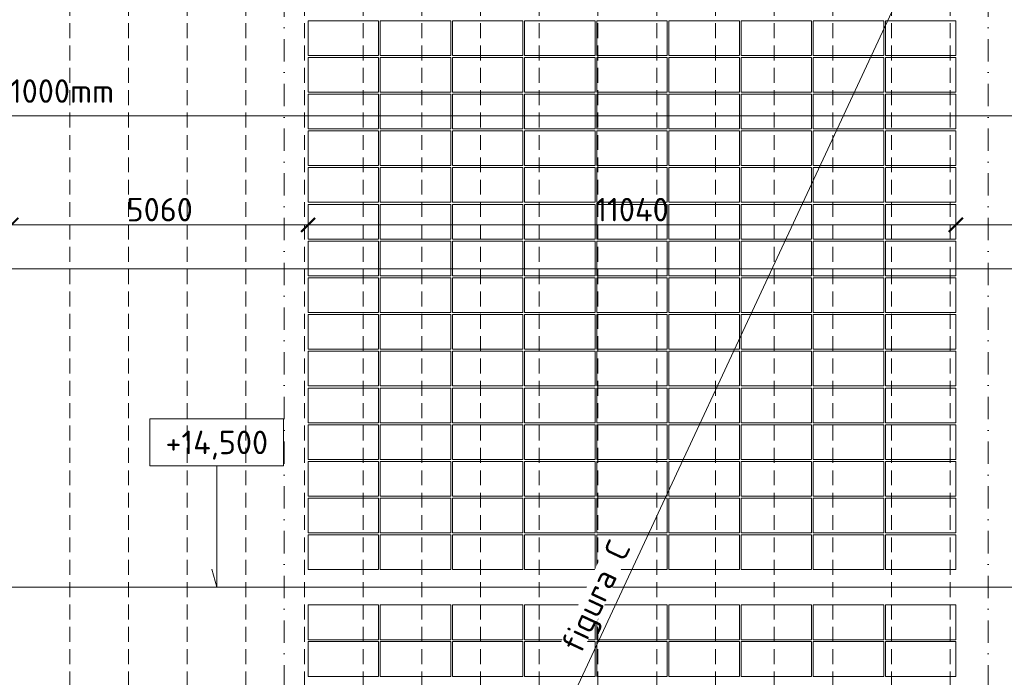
# Model space of a CAD drawing. Header units: millimetres. Extents: x -725694 to 5289369, y -1488057 to 2187451.
# Tile 179 of 256: x 61494 to 78275, y 160165 to 171372. Entities that reach past the tile are written whole.
import ezdxf
from ezdxf.enums import TextEntityAlignment as Align

# ---------------------------------------------------------------- set-up
doc = ezdxf.new("R2010")
doc.units = ezdxf.units.MM
for name, pattern in [('CENTERX2', [101.6, 63.5, -12.7, 12.7, -12.7]), ('DASHDOT', [25.4, 12.7, -6.35, 0, -6.35]), ('ČÁRKOVANÁ', [19.05, 12.7, -6.35])]:
    doc.linetypes.add(name, pattern=pattern)
doc.layers.get('Defpoints').update_dxf_attribs({"color": 8})
for name, color, linetype, lineweight in [('___FVE_návrh var.2', 6, 'Continuous', 5), ('A99_N_kce-pohl', 1, 'Continuous', 9), ('A99_N_koty-200', 5, 'Continuous', 5), ('A99_N_koty-200 @ 200', 5, 'Continuous', 5), ('A99_N_koty-vysk', 160, 'Continuous', 5), ('A99_S_osy', 1, 'CENTERX2', 5)]:
    doc.layers.add(name, color=color, linetype=linetype, lineweight=lineweight)
doc.styles.add('A99_kota', font='isocpeur.ttf', dxfattribs={"height": 2})
doc.dimstyles.new('A99_kota_200 new', dxfattribs={"dimscale": 200, "dimtxt": 2, "dimasz": 1.2, "dimexe": 0.5, "dimexo": 1.5, "dimgap": 0.3, "dimtad": 1, "dimdec": 0, "dimzin": 3, "dimdsep": 46, "dimtxsty": 'A99_kota', "dimblk": 'ARCHTICK', "dimcen": 2.5, "dimazin": 2, "dimtfac": 0.75, "dimtdec": 0, "dimtmove": 2, "dimatfit": 0, "dimfxl": 0, "dimtolj": 1, "dimtzin": 0, "dimlwd": 5, "dimlwe": 5, "dimarcsym": 0})

# ---------------------------------------------------------------- blocks, each defined once
blk = doc.blocks.new('_ArchTick')
at = {"color": 0, "linetype": 'ByBlock', "const_width": 0.15}
blk.add_lwpolyline([(-0.5, -0.5), (0.5, 0.5)], dxfattribs=at)
blk = doc.blocks.new('*D361')
at = {"layer": 'A99_N_koty-200', "color": 0, "linetype": 'Continuous', "lineweight": 5, "ltscale": 0.5, "transparency": 16777216}
for p, q in [((61350, 167875), (61350, 167975)), ((61350, 167875), (66410, 167875)), ((66410, 167875), (66410, 167975))]:
    blk.add_line(p, q, dxfattribs=at)
at = {"layer": 'Defpoints', "color": 0, "linetype": 'Continuous', "lineweight": 0, "ltscale": 0.5, "transparency": 16777216}
for p in [(61350, 167875), (66410, 167875), (66410, 167625)]:
    blk.add_point(p, dxfattribs=at)
at = {"layer": 'A99_N_koty-200', "color": 0, "linetype": 'Continuous', "lineweight": 5, "ltscale": 0.5, "transparency": 16777216, "xscale": 240, "yscale": 240, "zscale": 240, "rotation": 180}
blk.add_blockref('_ArchTick', (61350, 167875), dxfattribs=at)
at = {"layer": 'A99_N_koty-200', "color": 0, "linetype": 'Continuous', "lineweight": 5, "ltscale": 0.5, "transparency": 16777216, "xscale": 240, "yscale": 240, "zscale": 240}
blk.add_blockref('_ArchTick', (66410, 167875), dxfattribs=at)
at = {"layer": 'A99_N_koty-200', "color": 0, "linetype": 'Continuous', "lineweight": 5, "ltscale": 0.5, "transparency": 16777216, "insert": (63880, 168135), "char_height": 400, "attachment_point": 5, "style": 'A99_kota'}
blk.add_mtext('\\A1;5060', dxfattribs=at)
blk = doc.blocks.new('*D362')
at = {"layer": 'A99_N_koty-200', "color": 0, "linetype": 'Continuous', "lineweight": 5, "ltscale": 0.5, "transparency": 16777216}
for p, q in [((66410, 167875), (66410, 167775)), ((66410, 167875), (77450, 167875)), ((77450, 167875), (77450, 167775))]:
    blk.add_line(p, q, dxfattribs=at)
at = {"layer": 'Defpoints', "color": 0, "linetype": 'Continuous', "lineweight": 0, "ltscale": 0.5, "transparency": 16777216}
for p in [(66410, 167875), (77450, 167875), (77450, 167875)]:
    blk.add_point(p, dxfattribs=at)
at = {"layer": 'A99_N_koty-200', "color": 0, "linetype": 'Continuous', "lineweight": 5, "ltscale": 0.5, "transparency": 16777216, "xscale": 240, "yscale": 240, "zscale": 240, "rotation": 180}
blk.add_blockref('_ArchTick', (66410, 167875), dxfattribs=at)
at = {"layer": 'A99_N_koty-200', "color": 0, "linetype": 'Continuous', "lineweight": 5, "ltscale": 0.5, "transparency": 16777216, "xscale": 240, "yscale": 240, "zscale": 240}
blk.add_blockref('_ArchTick', (77450, 167875), dxfattribs=at)
at = {"layer": 'A99_N_koty-200', "color": 0, "linetype": 'Continuous', "lineweight": 5, "ltscale": 0.5, "transparency": 16777216, "insert": (71930, 168135), "char_height": 400, "attachment_point": 5, "style": 'A99_kota'}
blk.add_mtext('\\A1;11040', dxfattribs=at)
blk = doc.blocks.new('*D370')
at = {"layer": 'A99_N_koty-200', "color": 0, "linetype": 'Continuous', "lineweight": 5, "ltscale": 0.5, "transparency": 16777216}
for p, q in [((-650, 169735), (-650, 169835)), ((-650, 169735), (138350, 169735)), ((138350, 169735), (138350, 169635))]:
    blk.add_line(p, q, dxfattribs=at)
at = {"layer": 'Defpoints', "color": 0, "linetype": 'Continuous', "lineweight": 0, "ltscale": 0.5, "transparency": 16777216}
for p in [(138350, 169745), (138350, 169735), (-650, 169620)]:
    blk.add_point(p, dxfattribs=at)
at = {"layer": 'A99_N_koty-200', "color": 0, "linetype": 'Continuous', "lineweight": 5, "ltscale": 0.5, "transparency": 16777216, "xscale": 240, "yscale": 240, "zscale": 240, "rotation": 180}
blk.add_blockref('_ArchTick', (-650, 169735), dxfattribs=at)
at = {"layer": 'A99_N_koty-200', "color": 0, "linetype": 'Continuous', "lineweight": 5, "ltscale": 0.5, "transparency": 16777216, "xscale": 240, "yscale": 240, "zscale": 240}
blk.add_blockref('_ArchTick', (138350, 169735), dxfattribs=at)
at = {"layer": 'A99_N_koty-200', "color": 0, "linetype": 'Continuous', "lineweight": 5, "ltscale": 0.5, "transparency": 16777216, "insert": (60350, 170095), "char_height": 400, "attachment_point": 5, "style": 'A99_kota'}
blk.add_mtext('\\A1;139 panelů po 1000mm', dxfattribs=at)
blk = doc.blocks.new('*D372')
at = {"layer": 'A99_N_koty-200', "color": 0, "linetype": 'Continuous', "lineweight": 5, "ltscale": 0.5, "transparency": 16777216}
for p, q in [((77450, 167875), (77450, 167775)), ((77450, 167875), (82350, 167875)), ((82350, 167875), (82350, 167975))]:
    blk.add_line(p, q, dxfattribs=at)
at = {"layer": 'Defpoints', "color": 0, "linetype": 'Continuous', "lineweight": 0, "ltscale": 0.5, "transparency": 16777216}
for p in [(77450, 167875), (82350, 167875), (82350, 167875)]:
    blk.add_point(p, dxfattribs=at)
at = {"layer": 'A99_N_koty-200', "color": 0, "linetype": 'Continuous', "lineweight": 5, "ltscale": 0.5, "transparency": 16777216, "xscale": 240, "yscale": 240, "zscale": 240, "rotation": 180}
blk.add_blockref('_ArchTick', (77450, 167875), dxfattribs=at)
at = {"layer": 'A99_N_koty-200', "color": 0, "linetype": 'Continuous', "lineweight": 5, "ltscale": 0.5, "transparency": 16777216, "xscale": 240, "yscale": 240, "zscale": 240}
blk.add_blockref('_ArchTick', (82350, 167875), dxfattribs=at)
at = {"layer": 'A99_N_koty-200', "color": 0, "linetype": 'Continuous', "lineweight": 5, "ltscale": 0.5, "transparency": 16777216, "insert": (79355, 168135), "char_height": 400, "attachment_point": 5, "style": 'A99_kota'}
blk.add_mtext('\\A1;4900', dxfattribs=at)
blk = doc.blocks.new('*U66')
at = {"color": 0, "linetype": 'ByBlock'}
for p, q in [((5.7, -4), (5.7, -14.35)), ((5.7, -14.35), (5.286, -12.805))]:
    blk.add_line(p, q, dxfattribs=at)
blk.add_lwpolyline([(0, -4), (11.4, -4), (11.4, 0), (0, 0)], close=True, dxfattribs=at)
at = {"color": 0, "linetype": 'ByBlock', "style": 'A99_kota'}
for tag, p in [('VYSKA', (5.7, -2.241)), ('VYSKA_POPIS1', (5.7, -6.041)), ('VYSKA_POPIS2', (5.9, -9.541)), ('VYSKA_POPIS3', (5.9, -13.041))]:
    blk.add_attdef(tag, text='', height=2, dxfattribs=at).set_placement(p, align=Align.MIDDLE)
blk = doc.blocks.new('*D381')
at = {"layer": 'A99_N_koty-200', "color": 0, "linetype": 'Continuous', "lineweight": 5, "ltscale": 0.5, "transparency": 16777216}
for p, q in [((56350, 167128), (56350, 167028)), ((56350, 167128), (103350, 167128)), ((103350, 167128), (103350, 167028))]:
    blk.add_line(p, q, dxfattribs=at)
at = {"layer": 'Defpoints', "color": 0, "linetype": 'Continuous', "lineweight": 0, "ltscale": 0.5, "transparency": 16777216}
for p in [(56350, 167128), (103350, 167128), (103350, 167128)]:
    blk.add_point(p, dxfattribs=at)
at = {"layer": 'A99_N_koty-200', "color": 0, "linetype": 'Continuous', "lineweight": 5, "ltscale": 0.5, "transparency": 16777216, "xscale": 240, "yscale": 240, "zscale": 240, "rotation": 180}
blk.add_blockref('_ArchTick', (56350, 167128), dxfattribs=at)
at = {"layer": 'A99_N_koty-200', "color": 0, "linetype": 'Continuous', "lineweight": 5, "ltscale": 0.5, "transparency": 16777216, "xscale": 240, "yscale": 240, "zscale": 240}
blk.add_blockref('_ArchTick', (103350, 167128), dxfattribs=at)
at = {"layer": 'A99_N_koty-200', "color": 0, "linetype": 'Continuous', "lineweight": 5, "ltscale": 0.5, "transparency": 16777216, "insert": (79350, 167387), "char_height": 400, "attachment_point": 5, "style": 'A99_kota'}
blk.add_mtext('\\A1;47000', dxfattribs=at)

msp = doc.modelspace()

# ---------------------------------------------------------------- linework, layer by layer
at = {"layer": '___FVE_návrh var.2', "linetype": 'Continuous', "lineweight": 5, "ltscale": 0.5}
msp.add_lwpolyline([(66410, 150165), (77450, 173855)], dxfattribs=at)
at = {"layer": '___FVE_návrh var.2', "lineweight": 5, "ltscale": 2}
for points in [[(67610, 171355), (67610, 170760), (66410, 170760), (66410, 171355)], [(68840, 171355), (68840, 170760), (67640, 170760), (67640, 171355)], [(70070, 171355), (70070, 170760), (68870, 170760), (68870, 171355)], [(71300, 171355), (71300, 170760), (70100, 170760), (70100, 171355)], [(72530, 171355), (72530, 170760), (71330, 170760), (71330, 171355)], [(72560, 171355), (72560, 170760), (73760, 170760), (73760, 171355)], [(73790, 171355), (73790, 170760), (74990, 170760), (74990, 171355)], [(75020, 171355), (75020, 170760), (76220, 170760), (76220, 171355)], [(76250, 171355), (76250, 170760), (77450, 170760), (77450, 171355)], [(67610, 170730), (67610, 170135), (66410, 170135), (66410, 170730)], [(68840, 170730), (68840, 170135), (67640, 170135), (67640, 170730)], [(70070, 170730), (70070, 170135), (68870, 170135), (68870, 170730)], [(71300, 170730), (71300, 170135), (70100, 170135), (70100, 170730)], [(72530, 170730), (72530, 170135), (71330, 170135), (71330, 170730)], [(72560, 170730), (72560, 170135), (73760, 170135), (73760, 170730)], [(73790, 170730), (73790, 170135), (74990, 170135), (74990, 170730)], [(75020, 170730), (75020, 170135), (76220, 170135), (76220, 170730)], [(76250, 170730), (76250, 170135), (77450, 170135), (77450, 170730)], [(67610, 170105), (67610, 169510), (66410, 169510), (66410, 170105)], [(68840, 170105), (68840, 169510), (67640, 169510), (67640, 170105)], [(70070, 170105), (70070, 169510), (68870, 169510), (68870, 170105)], [(71300, 170105), (71300, 169510), (70100, 169510), (70100, 170105)], [(72530, 170105), (72530, 169510), (71330, 169510), (71330, 170105)], [(72560, 170105), (72560, 169510), (73760, 169510), (73760, 170105)], [(73790, 170105), (73790, 169510), (74990, 169510), (74990, 170105)], [(75020, 170105), (75020, 169510), (76220, 169510), (76220, 170105)], [(76250, 170105), (76250, 169510), (77450, 169510), (77450, 170105)], [(67610, 169480), (67610, 168885), (66410, 168885), (66410, 169480)], [(68840, 169480), (68840, 168885), (67640, 168885), (67640, 169480)], [(70070, 169480), (70070, 168885), (68870, 168885), (68870, 169480)], [(71300, 169480), (71300, 168885), (70100, 168885), (70100, 169480)], [(72530, 169480), (72530, 168885), (71330, 168885), (71330, 169480)], [(72560, 169480), (72560, 168885), (73760, 168885), (73760, 169480)], [(73790, 169480), (73790, 168885), (74990, 168885), (74990, 169480)], [(75020, 169480), (75020, 168885), (76220, 168885), (76220, 169480)], [(76250, 169480), (76250, 168885), (77450, 168885), (77450, 169480)], [(67610, 168855), (67610, 168260), (66410, 168260), (66410, 168855)], [(68840, 168855), (68840, 168260), (67640, 168260), (67640, 168855)], [(70070, 168855), (70070, 168260), (68870, 168260), (68870, 168855)], [(71300, 168855), (71300, 168260), (70100, 168260), (70100, 168855)], [(72530, 168855), (72530, 168260), (71330, 168260), (71330, 168855)], [(72560, 168855), (72560, 168260), (73760, 168260), (73760, 168855)], [(73790, 168855), (73790, 168260), (74990, 168260), (74990, 168855)], [(75020, 168855), (75020, 168260), (76220, 168260), (76220, 168855)], [(76250, 168855), (76250, 168260), (77450, 168260), (77450, 168855)], [(67610, 168225), (67610, 167630), (66410, 167630), (66410, 168225)], [(68840, 168225), (68840, 167630), (67640, 167630), (67640, 168225)], [(70070, 168225), (70070, 167630), (68870, 167630), (68870, 168225)], [(71300, 168225), (71300, 167630), (70100, 167630), (70100, 168225)], [(72530, 168225), (72530, 167630), (71330, 167630), (71330, 168225)], [(72560, 168225), (72560, 167630), (73760, 167630), (73760, 168225)], [(73790, 168225), (73790, 167630), (74990, 167630), (74990, 168225)], [(75020, 168225), (75020, 167630), (76220, 167630), (76220, 168225)], [(76250, 168225), (76250, 167630), (77450, 167630), (77450, 168225)], [(67610, 167600), (67610, 167005), (66410, 167005), (66410, 167600)], [(68840, 167600), (68840, 167005), (67640, 167005), (67640, 167600)], [(70070, 167600), (70070, 167005), (68870, 167005), (68870, 167600)], [(71300, 167600), (71300, 167005), (70100, 167005), (70100, 167600)], [(72530, 167600), (72530, 167005), (71330, 167005), (71330, 167600)], [(72560, 167600), (72560, 167005), (73760, 167005), (73760, 167600)], [(73790, 167600), (73790, 167005), (74990, 167005), (74990, 167600)], [(75020, 167600), (75020, 167005), (76220, 167005), (76220, 167600)], [(76250, 167600), (76250, 167005), (77450, 167005), (77450, 167600)], [(67610, 166975), (67610, 166380), (66410, 166380), (66410, 166975)], [(68840, 166975), (68840, 166380), (67640, 166380), (67640, 166975)], [(70070, 166975), (70070, 166380), (68870, 166380), (68870, 166975)], [(71300, 166975), (71300, 166380), (70100, 166380), (70100, 166975)], [(72530, 166975), (72530, 166380), (71330, 166380), (71330, 166975)], [(72560, 166975), (72560, 166380), (73760, 166380), (73760, 166975)], [(73790, 166975), (73790, 166380), (74990, 166380), (74990, 166975)], [(75020, 166975), (75020, 166380), (76220, 166380), (76220, 166975)], [(76250, 166975), (76250, 166380), (77450, 166380), (77450, 166975)], [(67610, 166350), (67610, 165755), (66410, 165755), (66410, 166350)], [(68840, 166350), (68840, 165755), (67640, 165755), (67640, 166350)], [(70070, 166350), (70070, 165755), (68870, 165755), (68870, 166350)], [(71300, 166350), (71300, 165755), (70100, 165755), (70100, 166350)], [(72530, 166350), (72530, 165755), (71330, 165755), (71330, 166350)], [(72560, 166350), (72560, 165755), (73760, 165755), (73760, 166350)], [(73790, 166350), (73790, 165755), (74990, 165755), (74990, 166350)], [(75020, 166350), (75020, 165755), (76220, 165755), (76220, 166350)], [(76250, 166350), (76250, 165755), (77450, 165755), (77450, 166350)], [(67610, 165725), (67610, 165130), (66410, 165130), (66410, 165725)], [(68840, 165725), (68840, 165130), (67640, 165130), (67640, 165725)], [(70070, 165725), (70070, 165130), (68870, 165130), (68870, 165725)], [(71300, 165725), (71300, 165130), (70100, 165130), (70100, 165725)], [(72530, 165725), (72530, 165130), (71330, 165130), (71330, 165725)], [(72560, 165725), (72560, 165130), (73760, 165130), (73760, 165725)], [(73790, 165725), (73790, 165130), (74990, 165130), (74990, 165725)], [(75020, 165725), (75020, 165130), (76220, 165130), (76220, 165725)], [(76250, 165725), (76250, 165130), (77450, 165130), (77450, 165725)], [(67610, 165095), (67610, 164500), (66410, 164500), (66410, 165095)], [(68840, 165095), (68840, 164500), (67640, 164500), (67640, 165095)], [(70070, 165095), (70070, 164500), (68870, 164500), (68870, 165095)], [(71300, 165095), (71300, 164500), (70100, 164500), (70100, 165095)], [(72530, 165095), (72530, 164500), (71330, 164500), (71330, 165095)], [(72560, 165095), (72560, 164500), (73760, 164500), (73760, 165095)], [(73790, 165095), (73790, 164500), (74990, 164500), (74990, 165095)], [(75020, 165095), (75020, 164500), (76220, 164500), (76220, 165095)], [(76250, 165095), (76250, 164500), (77450, 164500), (77450, 165095)], [(67610, 164470), (67610, 163875), (66410, 163875), (66410, 164470)], [(68840, 164470), (68840, 163875), (67640, 163875), (67640, 164470)], [(70070, 164470), (70070, 163875), (68870, 163875), (68870, 164470)], [(71300, 164470), (71300, 163875), (70100, 163875), (70100, 164470)], [(72530, 164470), (72530, 163875), (71330, 163875), (71330, 164470)], [(72560, 164470), (72560, 163875), (73760, 163875), (73760, 164470)], [(73790, 164470), (73790, 163875), (74990, 163875), (74990, 164470)], [(75020, 164470), (75020, 163875), (76220, 163875), (76220, 164470)], [(76250, 164470), (76250, 163875), (77450, 163875), (77450, 164470)], [(67610, 163845), (67610, 163250), (66410, 163250), (66410, 163845)], [(68840, 163845), (68840, 163250), (67640, 163250), (67640, 163845)], [(70070, 163845), (70070, 163250), (68870, 163250), (68870, 163845)], [(71300, 163845), (71300, 163250), (70100, 163250), (70100, 163845)], [(72530, 163845), (72530, 163250), (71330, 163250), (71330, 163845)], [(72560, 163845), (72560, 163250), (73760, 163250), (73760, 163845)], [(73790, 163845), (73790, 163250), (74990, 163250), (74990, 163845)], [(75020, 163845), (75020, 163250), (76220, 163250), (76220, 163845)], [(76250, 163845), (76250, 163250), (77450, 163250), (77450, 163845)], [(67610, 163220), (67610, 162625), (66410, 162625), (66410, 163220)], [(68840, 163220), (68840, 162625), (67640, 162625), (67640, 163220)], [(70070, 163220), (70070, 162625), (68870, 162625), (68870, 163220)], [(71300, 163220), (71300, 162625), (70100, 162625), (70100, 163220)], [(72530, 163220), (72530, 162625), (71330, 162625), (71330, 163220)], [(72560, 163220), (72560, 162625), (73760, 162625), (73760, 163220)], [(73790, 163220), (73790, 162625), (74990, 162625), (74990, 163220)], [(75020, 163220), (75020, 162625), (76220, 162625), (76220, 163220)], [(76250, 163220), (76250, 162625), (77450, 162625), (77450, 163220)], [(67610, 162595), (67610, 162000), (66410, 162000), (66410, 162595)], [(68840, 162595), (68840, 162000), (67640, 162000), (67640, 162595)], [(70070, 162595), (70070, 162000), (68870, 162000), (68870, 162595)], [(71300, 162595), (71300, 162000), (70100, 162000), (70100, 162595)], [(72530, 162595), (72530, 162000), (71330, 162000), (71330, 162595)], [(72560, 162595), (72560, 162000), (73760, 162000), (73760, 162595)], [(73790, 162595), (73790, 162000), (74990, 162000), (74990, 162595)], [(75020, 162595), (75020, 162000), (76220, 162000), (76220, 162595)], [(76250, 162595), (76250, 162000), (77450, 162000), (77450, 162595)], [(67610, 160805), (67610, 161400), (66410, 161400), (66410, 160805)], [(68840, 160805), (68840, 161400), (67640, 161400), (67640, 160805)], [(70070, 160805), (70070, 161400), (68870, 161400), (68870, 160805)], [(71300, 160805), (71300, 161400), (70100, 161400), (70100, 160805)], [(72530, 160805), (72530, 161400), (71330, 161400), (71330, 160805)], [(72560, 160805), (72560, 161400), (73760, 161400), (73760, 160805)], [(73790, 160805), (73790, 161400), (74990, 161400), (74990, 160805)], [(75020, 160805), (75020, 161400), (76220, 161400), (76220, 160805)], [(76250, 160805), (76250, 161400), (77450, 161400), (77450, 160805)], [(67610, 160180), (67610, 160775), (66410, 160775), (66410, 160180)], [(68840, 160180), (68840, 160775), (67640, 160775), (67640, 160180)], [(70070, 160180), (70070, 160775), (68870, 160775), (68870, 160180)], [(71300, 160180), (71300, 160775), (70100, 160775), (70100, 160180)], [(72530, 160180), (72530, 160775), (71330, 160775), (71330, 160180)], [(72560, 160180), (72560, 160775), (73760, 160775), (73760, 160180)], [(73790, 160180), (73790, 160775), (74990, 160775), (74990, 160180)], [(75020, 160180), (75020, 160775), (76220, 160775), (76220, 160180)], [(76250, 160180), (76250, 160775), (77450, 160775), (77450, 160180)]]:
    msp.add_lwpolyline(points, close=True, dxfattribs=at)
at = {"layer": 'A99_N_kce-pohl', "color": 254, "linetype": 'ČÁRKOVANÁ', "lineweight": 5, "ltscale": 20, "true_color": 0xffd9cc}
for points in [[(62350, 148960), (62350, 148960), (62350, 174145)], [(63350, 148960), (63350, 148960), (63350, 174145)], [(64350, 148960), (64350, 148960), (64350, 174145)], [(65350, 148960), (65350, 148960), (65350, 174145)], [(66350, 148960), (66350, 148960), (66350, 174145)], [(67350, 148960), (67350, 148960), (67350, 174145)], [(68350, 148960), (68350, 148960), (68350, 174145)], [(69350, 148960), (69350, 148960), (69350, 174145)], [(70350, 148960), (70350, 148960), (70350, 174145)], [(71350, 148960), (71350, 148960), (71350, 174145)], [(72350, 148960), (72350, 148960), (72350, 174145)], [(73350, 148960), (73350, 148960), (73350, 174145)], [(74350, 148960), (74350, 148960), (74350, 174145)], [(75350, 148960), (75350, 148960), (75350, 174145)], [(76350, 148960), (76350, 148960), (76350, 174145)], [(77350, 148960), (77350, 148960), (77350, 174145)]]:
    msp.add_lwpolyline(points, dxfattribs=at)
at = {"layer": 'A99_N_kce-pohl', "color": 1, "linetype": 'Continuous', "lineweight": 9, "ltscale": 25}
msp.add_lwpolyline([(138875.5, 161700), (-650, 161700)], dxfattribs=at)
at = {"layer": 'A99_S_osy', "linetype": 'DASHDOT', "lineweight": 5, "ltscale": 30}
for points in [[(66000, 250300), (66000, 146890)], [(78000, 250300), (78000, 146890)]]:
    msp.add_lwpolyline(points, dxfattribs=at)

# ---------------------------------------------------------------- block references
at = {"layer": 'A99_N_koty-vysk', "xscale": 200, "yscale": 200, "zscale": 200}
msp.add_blockref('*U66', (63712.5, 164570), dxfattribs=at).add_auto_attribs({'VYSKA': '+14,500'})

# ---------------------------------------------------------------- dimensions: what is measured, and where the dimension line sits
at = {"layer": 'A99_N_koty-200 @ 200', "linetype": 'Continuous', "lineweight": 5, "ltscale": 0.5}
dim = msp.add_linear_dim(base=(138350, 169735), p1=(-650, 169620), p2=(138350, 169745), text='139 panelů po 1000mm', dimstyle='A99_kota_200 new', override={"dimscale": 200, "dimtix": 0, "dimtofl": 1, "dimtmove": 2, "dimatfit": 0}, dxfattribs=at)
dim.commit()
dim.dimension.update_dxf_attribs({"geometry": '*D370', "text_midpoint": (60350, 170095), "dimtype": 128})
for base, p1, p2, picture, middle in [((66410, 167875), (61350, 167875), (66410, 167625), '*D361', (63880, 168135)), ((77450, 167875), (66410, 167875), (77450, 167875), '*D362', (71930, 168135))]:
    dim = msp.add_linear_dim(base=base, p1=p1, p2=p2, dimstyle='A99_kota_200 new', override={"dimscale": 200, "dimtix": 0, "dimtofl": 1, "dimtmove": 2, "dimatfit": 0}, dxfattribs=at)
    dim.commit()
    dim.dimension.update_dxf_attribs({"geometry": picture, "text_midpoint": middle})
for base, p1, p2, picture, middle in [((82350, 167875), (77450, 167875), (82350, 167875), '*D372', (79355, 168135)), ((103350, 167127.5), (56350, 167127.5), (103350, 167127.5), '*D381', (79350, 167387.5))]:
    dim = msp.add_linear_dim(base=base, p1=p1, p2=p2, dimstyle='A99_kota_200 new', override={"dimscale": 200, "dimtix": 0, "dimtofl": 1, "dimtmove": 2, "dimatfit": 0}, dxfattribs=at)
    dim.commit()
    dim.dimension.update_dxf_attribs({"geometry": picture, "text_midpoint": middle, "dimtype": 128})

# ---------------------------------------------------------------- next in the draw order: texts
at = {"layer": '___FVE_návrh var.2', "linetype": 'Continuous', "lineweight": 5, "ltscale": 0.5, "insert": (70695, 160707.8), "char_height": 400, "attachment_point": 1, "rotation": 65.01289, "style": 'A99_kota', "bg_fill": 3, "box_fill_scale": 1, "bg_fill_color": 256, "bg_fill_transparency": 0}
msp.add_mtext_dynamic_manual_height_columns('figura C', width=1947.411, gutter_width=2000, heights=[0], dxfattribs=at)

doc.saveas('drawing.dxf')
